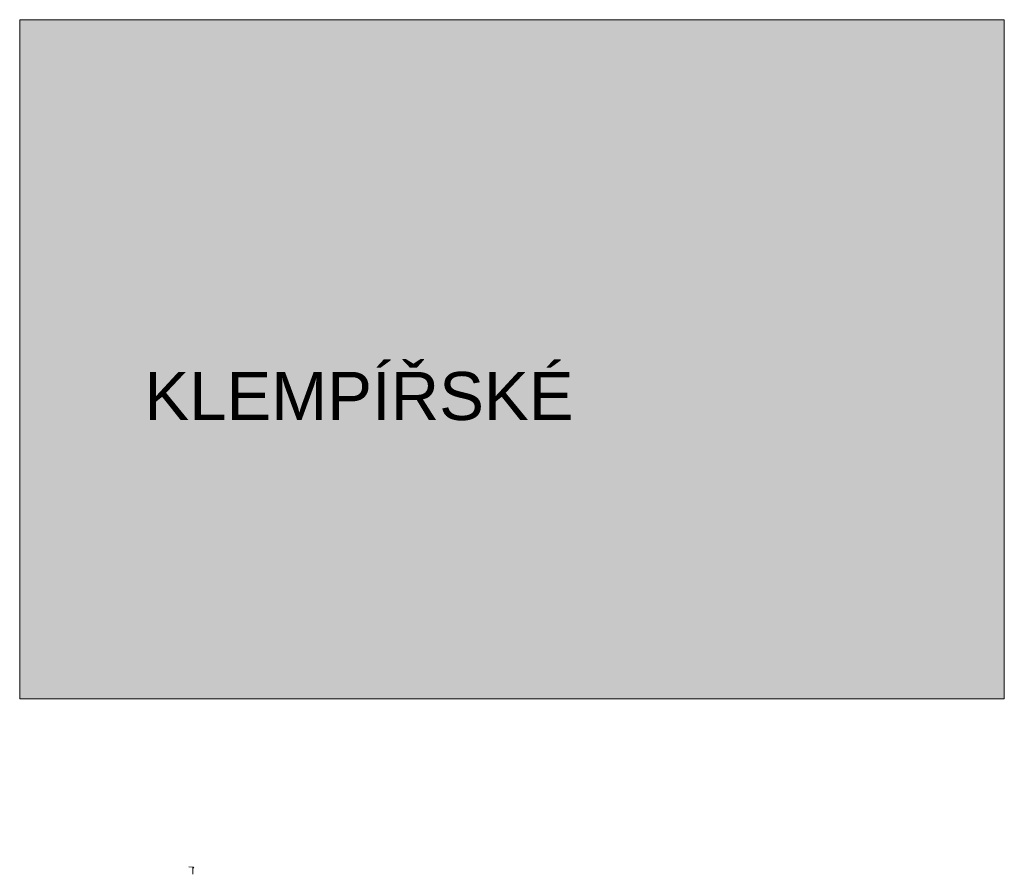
# Model space of a CAD drawing. Header units: millimetres. Extents: x 15381 to 191117, y -190522 to 367005.
# Tile 21 of 79: x 21578 to 62539, y -14592 to 20964. Entities that reach past the tile are written whole.
import ezdxf

# ---------------------------------------------------------------- set-up
doc = ezdxf.new("R2010")
doc.units = ezdxf.units.MM
doc.header["$MEASUREMENT"] = 0
doc.layers.add('Situace - terén', color=7, linetype='Continuous')
doc.styles.add('GENEROVANÝ_STYL_1', font='txt')

msp = doc.modelspace()

# ---------------------------------------------------------------- hatches: boundary and pattern name
at = {"layer": 'Situace - terén', "linetype": 'Continuous', "lineweight": 0, "true_color": 0x203f37}
msp.add_hatch(color=119, dxfattribs=at).paths.add_polyline_path([(21577.8, 20964.3), (62539.1, 20964.3), (62539.1, -7289.3), (21577.8, -7289.3)])

# ---------------------------------------------------------------- linework, layer by layer
at = {"color": 8, "linetype": 'Continuous', "lineweight": 20}
for p, q in [((28614.1, -14287), (28811.1, -14297.3)), ((28783.8, -14591.9), (28783.8, -14295.9)), ((28818.8, -14326.3), (28805.8, -14318.8)), ((28818.8, -14326.3), (28811.1, -14297.3))]:
    msp.add_line(p, q, dxfattribs=at)
at = {"layer": 'Situace - terén', "color": 1, "linetype": 'Continuous', "lineweight": 13, "flags": 128}
msp.add_lwpolyline([(21577.8, 20964.3), (62539.1, 20964.3), (62539.1, -7289.3), (21577.8, -7289.3)], close=True, dxfattribs=at)

# ---------------------------------------------------------------- texts
at = {"color": 7, "linetype": 'Continuous', "lineweight": 20, "insert": (26763.6, 4280.2), "char_height": 2000, "attachment_point": 7, "style": 'GENEROVANÝ_STYL_1'}
msp.add_mtext('\\A1;{\\pql;\\fArial|b0|i0|c238|p38;KLEMPÍŘSKÉ}', dxfattribs=at)

doc.saveas('drawing.dxf')
